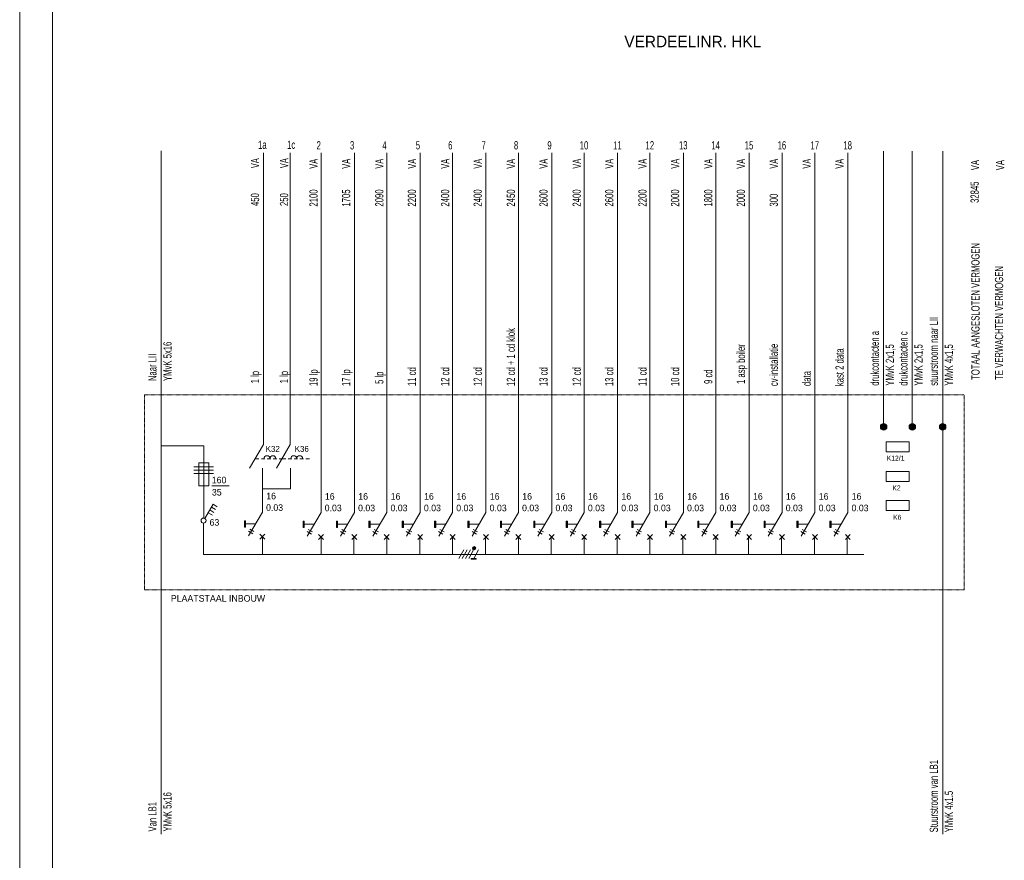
# Model space of a CAD drawing. Header units: millimetres. Extents: x -139194 to 127490, y -31463 to 78742.
# Tile 3 of 19: x -139194 to -109262, y 28011 to 53553. Entities that reach past the tile are written whole.
import ezdxf
from ezdxf.enums import TextEntityAlignment as Align

# ---------------------------------------------------------------- set-up
doc = ezdxf.new("R2010")
doc.units = ezdxf.units.MM
doc.linetypes.add('DGN2', pattern=[0.9512, 0.4756, -0.4756])
doc.layers.get('0').update_dxf_attribs({"linetype": 'CONTINUOUS'})
doc.layers.add('1', color=7, linetype='CONTINUOUS')
doc.layers.add('52', color=7, linetype='CONTINUOUS')
doc.styles.add('dgn001', font='dgn001.shx')
doc.styles.add('dgn003', font='dgn003.shx')

# ---------------------------------------------------------------- blocks, each defined once
blk = doc.blocks.new('EAE0')
at = {"layer": '52', "true_color": 0xffff21}
h = blk.add_hatch(color=2, dxfattribs=at)
edge = h.paths.add_edge_path()
edge.add_arc((0, 0), 0.1, 0, 360)
at = {"layer": '52', "color": 2, "linetype": 'Continuous', "lineweight": 0, "true_color": 0xffff21}
blk.add_circle((0, 0), 0.1, dxfattribs=at)
blk = doc.blocks.new('EAD01')
at = {"layer": '52', "color": 2, "linetype": 'Continuous', "lineweight": 0, "true_color": 0xffff15}
for p, q in [((-0.35, 0.3), (0.35, 0.3)), ((-0.35, 0), (-0.35, 0.3)), ((0.35, 0.3), (0.35, 0)), ((0.35, 0), (-0.35, 0))]:
    blk.add_line(p, q, dxfattribs=at)
blk = doc.blocks.new('EAD02')
at = {"layer": '52', "color": 2, "linetype": 'Continuous', "lineweight": 0, "true_color": 0xffff15}
for p, q in [((-0.35, 0.3), (0.35, 0.3)), ((-0.35, 0), (-0.35, 0.3)), ((0.35, 0.3), (0.35, 0)), ((0.35, 0), (-0.35, 0))]:
    blk.add_line(p, q, dxfattribs=at)
blk = doc.blocks.new('EAD03')
at = {"layer": '52', "color": 2, "linetype": 'Continuous', "lineweight": 0, "true_color": 0xffff15}
for p, q in [((-0.35, 0.3), (0.35, 0.3)), ((-0.35, 0), (-0.35, 0.3)), ((0.35, 0.3), (0.35, 0)), ((0.35, 0), (-0.35, 0))]:
    blk.add_line(p, q, dxfattribs=at)
blk = doc.blocks.new('EO01')
at = {"layer": '52', "color": 2, "linetype": 'Continuous', "lineweight": 0, "true_color": 0xffff15}
for p, q in [((-0.15, 0.7), (-0.15, 0)), ((0.15, 0.7), (-0.15, 0.7)), ((0.15, 0), (0.15, 0.7)), ((-0.15, 0), (0.15, 0))]:
    blk.add_line(p, q, dxfattribs=at)
at = {"layer": '52', "color": 7, "linetype": 'Continuous', "lineweight": 0}
for p, q in [((0.3, 0.574), (-0.3, 0.574)), ((0.3, 0.474), (-0.3, 0.474)), ((0.3, 0.374), (-0.3, 0.374)), ((0.25, 0), (0.775, 0))]:
    blk.add_line(p, q, dxfattribs=at)
at = {"layer": '52', "color": 254, "linetype": 'Continuous', "lineweight": 0, "style": 'dgn001'}
for s, p in [('160', (0.244, 0.074)), ('35 ', (0.249, -0.297))]:
    blk.add_text(s, height=0.199, dxfattribs=at).set_placement(p)
blk = doc.blocks.new('A0')
at = {"layer": '1', "color": 7, "linetype": 'Continuous', "lineweight": 0}
blk.add_line((0, 84.1), (0, 0), dxfattribs=at)
at = {"layer": '1', "color": 3, "linetype": 'Continuous', "lineweight": 0, "flags": 128}
blk.add_lwpolyline([(9.172, 83.1), (1, 83.1), (1, 1)], dxfattribs=at)
blk = doc.blocks.new('EAE021')
at = {"layer": '52', "true_color": 0xffff21}
h = blk.add_hatch(color=2, dxfattribs=at)
edge = h.paths.add_edge_path()
edge.add_arc((0, 0), 0.1, 0, 360)
at = {"layer": '52', "color": 2, "linetype": 'Continuous', "lineweight": 0, "true_color": 0xffff21}
blk.add_circle((0, 0), 0.1, dxfattribs=at)
blk = doc.blocks.new('EAE022')
at = {"layer": '52', "true_color": 0xffff21}
h = blk.add_hatch(color=2, dxfattribs=at)
edge = h.paths.add_edge_path()
edge.add_arc((0, 0), 0.1, 0, 360)
at = {"layer": '52', "color": 2, "linetype": 'Continuous', "lineweight": 0, "true_color": 0xffff21}
blk.add_circle((0, 0), 0.1, dxfattribs=at)
blk = doc.blocks.new('EP8')
at = {"layer": '52', "color": 2, "linetype": 'Continuous', "lineweight": 0, "true_color": 0xffff21}
for p, q in [((0.037, 0.064), (0.288, 0.498)), ((0.188, 0.324), (0.318, 0.249)), ((0.238, 0.411), (0.368, 0.336)), ((0.288, 0.498), (0.418, 0.423)), ((0.138, 0.237), (0.268, 0.162))]:
    blk.add_line(p, q, dxfattribs=at)
blk.add_circle((0, 0), 0.075, dxfattribs=at)
at = {"layer": '52', "color": 253, "linetype": 'Continuous', "lineweight": 0, "true_color": 0xa6a6a6, "style": 'dgn001'}
blk.add_text('63 ', height=0.199, dxfattribs=at).set_placement((0.183, -0.155))
blk = doc.blocks.new('EAC54')
at = {"layer": '52', "color": 254, "linetype": 'Continuous', "lineweight": 0}
for p, q in [((0.108, 0), (0, 0)), ((0.288, 0), (0.18, 0)), ((0.468, 0), (0.36, 0)), ((0.648, 0), (0.54, 0)), ((0.828, 0), (0.72, 0))]:
    blk.add_line(p, q, dxfattribs=at)
for centre in [(0.35, 0), (0.53, 0)]:
    blk.add_arc(centre, 0.09, 0, 180, dxfattribs=at)
blk = doc.blocks.new('EO415')
at = {"layer": '52'}
blk.add_hatch(color=2, dxfattribs=at).paths.add_polyline_path([(-0.544, 0.292), (-0.507, 0.292), (-0.507, 0.48), (-0.544, 0.48)])
at = {"layer": '52', "color": 2, "linetype": 'Continuous', "lineweight": 0, "true_color": 0xffff15}
blk.add_line((-0.417, 0.023), (0.003, 0.749), dxfattribs=at)
at = {"layer": '52', "color": 7, "linetype": 'Continuous', "lineweight": 0}
for p, q in [((-0.207, 0.386), (-0.507, 0.386)), ((-0.29, 0.09), (-0.421, 0.166)), ((-0.383, 0.231), (-0.253, 0.156)), ((0.078, -0.078), (-0.072, 0.072)), ((0.078, 0.072), (-0.072, -0.078))]:
    blk.add_line(p, q, dxfattribs=at)
at = {"layer": '52', "color": 2, "linetype": 'Continuous', "lineweight": 0, "flags": 128}
blk.add_lwpolyline([(-0.544, 0.292), (-0.507, 0.292), (-0.507, 0.48), (-0.544, 0.48), (-0.544, 0.292)], dxfattribs=at)
at = {"layer": '52', "color": 254, "linetype": 'Continuous', "lineweight": 0, "style": 'dgn001'}
for s, p in [('16', (0.121, 1.135)), ('0.03', (0.115, 0.784))]:
    blk.add_text(s, height=0.199, dxfattribs=at).set_placement(p)
blk = doc.blocks.new('EAC55')
at = {"layer": '52', "color": 254, "linetype": 'Continuous', "lineweight": 0}
for p, q in [((0.108, 0), (0, 0)), ((0.288, 0), (0.18, 0)), ((0.468, 0), (0.36, 0)), ((0.648, 0), (0.54, 0)), ((0.828, 0), (0.72, 0))]:
    blk.add_line(p, q, dxfattribs=at)
for centre in [(0.35, 0), (0.53, 0)]:
    blk.add_arc(centre, 0.09, 0, 180, dxfattribs=at)
blk = doc.blocks.new('EO416')
at = {"layer": '52'}
blk.add_hatch(color=2, dxfattribs=at).paths.add_polyline_path([(-0.544, 0.292), (-0.507, 0.292), (-0.507, 0.48), (-0.544, 0.48)])
at = {"layer": '52', "color": 2, "linetype": 'Continuous', "lineweight": 0, "true_color": 0xffff15}
blk.add_line((-0.417, 0.023), (0.003, 0.749), dxfattribs=at)
at = {"layer": '52', "color": 7, "linetype": 'Continuous', "lineweight": 0}
for p, q in [((-0.207, 0.386), (-0.507, 0.386)), ((-0.29, 0.09), (-0.421, 0.166)), ((-0.383, 0.231), (-0.253, 0.156)), ((0.078, -0.078), (-0.072, 0.072)), ((0.078, 0.072), (-0.072, -0.078))]:
    blk.add_line(p, q, dxfattribs=at)
at = {"layer": '52', "color": 2, "linetype": 'Continuous', "lineweight": 0, "flags": 128}
blk.add_lwpolyline([(-0.544, 0.292), (-0.507, 0.292), (-0.507, 0.48), (-0.544, 0.48), (-0.544, 0.292)], dxfattribs=at)
at = {"layer": '52', "color": 254, "linetype": 'Continuous', "lineweight": 0, "style": 'dgn001'}
for s, p in [('16', (0.121, 1.135)), ('0.03', (0.115, 0.784))]:
    blk.add_text(s, height=0.199, dxfattribs=at).set_placement(p)
blk = doc.blocks.new('EO417')
at = {"layer": '52'}
blk.add_hatch(color=2, dxfattribs=at).paths.add_polyline_path([(-0.544, 0.292), (-0.507, 0.292), (-0.507, 0.48), (-0.544, 0.48)])
at = {"layer": '52', "color": 2, "linetype": 'Continuous', "lineweight": 0, "true_color": 0xffff15}
blk.add_line((-0.417, 0.023), (0.003, 0.749), dxfattribs=at)
at = {"layer": '52', "color": 7, "linetype": 'Continuous', "lineweight": 0}
for p, q in [((-0.207, 0.386), (-0.507, 0.386)), ((-0.29, 0.09), (-0.421, 0.166)), ((-0.383, 0.231), (-0.253, 0.156)), ((0.078, -0.078), (-0.072, 0.072)), ((0.078, 0.072), (-0.072, -0.078))]:
    blk.add_line(p, q, dxfattribs=at)
at = {"layer": '52', "color": 2, "linetype": 'Continuous', "lineweight": 0, "flags": 128}
blk.add_lwpolyline([(-0.544, 0.292), (-0.507, 0.292), (-0.507, 0.48), (-0.544, 0.48), (-0.544, 0.292)], dxfattribs=at)
at = {"layer": '52', "color": 254, "linetype": 'Continuous', "lineweight": 0, "style": 'dgn001'}
for s, p in [('16', (0.121, 1.135)), ('0.03', (0.115, 0.784))]:
    blk.add_text(s, height=0.199, dxfattribs=at).set_placement(p)
blk = doc.blocks.new('EO418')
at = {"layer": '52'}
blk.add_hatch(color=2, dxfattribs=at).paths.add_polyline_path([(-0.544, 0.292), (-0.507, 0.292), (-0.507, 0.48), (-0.544, 0.48)])
at = {"layer": '52', "color": 2, "linetype": 'Continuous', "lineweight": 0, "true_color": 0xffff15}
blk.add_line((-0.417, 0.023), (0.003, 0.749), dxfattribs=at)
at = {"layer": '52', "color": 7, "linetype": 'Continuous', "lineweight": 0}
for p, q in [((-0.207, 0.386), (-0.507, 0.386)), ((-0.29, 0.09), (-0.421, 0.166)), ((-0.383, 0.231), (-0.253, 0.156)), ((0.078, -0.078), (-0.072, 0.072)), ((0.078, 0.072), (-0.072, -0.078))]:
    blk.add_line(p, q, dxfattribs=at)
at = {"layer": '52', "color": 2, "linetype": 'Continuous', "lineweight": 0, "flags": 128}
blk.add_lwpolyline([(-0.544, 0.292), (-0.507, 0.292), (-0.507, 0.48), (-0.544, 0.48), (-0.544, 0.292)], dxfattribs=at)
at = {"layer": '52', "color": 254, "linetype": 'Continuous', "lineweight": 0, "style": 'dgn001'}
for s, p in [('16', (0.121, 1.135)), ('0.03', (0.115, 0.784))]:
    blk.add_text(s, height=0.199, dxfattribs=at).set_placement(p)
blk = doc.blocks.new('EO419')
at = {"layer": '52'}
blk.add_hatch(color=2, dxfattribs=at).paths.add_polyline_path([(-0.544, 0.292), (-0.507, 0.292), (-0.507, 0.48), (-0.544, 0.48)])
at = {"layer": '52', "color": 2, "linetype": 'Continuous', "lineweight": 0, "true_color": 0xffff15}
blk.add_line((-0.417, 0.023), (0.003, 0.749), dxfattribs=at)
at = {"layer": '52', "color": 7, "linetype": 'Continuous', "lineweight": 0}
for p, q in [((-0.207, 0.386), (-0.507, 0.386)), ((-0.29, 0.09), (-0.421, 0.166)), ((-0.383, 0.231), (-0.253, 0.156)), ((0.078, -0.078), (-0.072, 0.072)), ((0.078, 0.072), (-0.072, -0.078))]:
    blk.add_line(p, q, dxfattribs=at)
at = {"layer": '52', "color": 2, "linetype": 'Continuous', "lineweight": 0, "flags": 128}
blk.add_lwpolyline([(-0.544, 0.292), (-0.507, 0.292), (-0.507, 0.48), (-0.544, 0.48), (-0.544, 0.292)], dxfattribs=at)
at = {"layer": '52', "color": 254, "linetype": 'Continuous', "lineweight": 0, "style": 'dgn001'}
for s, p in [('16', (0.121, 1.135)), ('0.03', (0.115, 0.784))]:
    blk.add_text(s, height=0.199, dxfattribs=at).set_placement(p)
blk = doc.blocks.new('EO420')
at = {"layer": '52'}
blk.add_hatch(color=2, dxfattribs=at).paths.add_polyline_path([(-0.544, 0.292), (-0.507, 0.292), (-0.507, 0.48), (-0.544, 0.48)])
at = {"layer": '52', "color": 2, "linetype": 'Continuous', "lineweight": 0, "true_color": 0xffff15}
blk.add_line((-0.417, 0.023), (0.003, 0.749), dxfattribs=at)
at = {"layer": '52', "color": 7, "linetype": 'Continuous', "lineweight": 0}
for p, q in [((-0.207, 0.386), (-0.507, 0.386)), ((-0.29, 0.09), (-0.421, 0.166)), ((-0.383, 0.231), (-0.253, 0.156)), ((0.078, -0.078), (-0.072, 0.072)), ((0.078, 0.072), (-0.072, -0.078))]:
    blk.add_line(p, q, dxfattribs=at)
at = {"layer": '52', "color": 2, "linetype": 'Continuous', "lineweight": 0, "flags": 128}
blk.add_lwpolyline([(-0.544, 0.292), (-0.507, 0.292), (-0.507, 0.48), (-0.544, 0.48), (-0.544, 0.292)], dxfattribs=at)
at = {"layer": '52', "color": 254, "linetype": 'Continuous', "lineweight": 0, "style": 'dgn001'}
for s, p in [('16', (0.121, 1.135)), ('0.03', (0.115, 0.784))]:
    blk.add_text(s, height=0.199, dxfattribs=at).set_placement(p)
blk = doc.blocks.new('EO421')
at = {"layer": '52'}
blk.add_hatch(color=2, dxfattribs=at).paths.add_polyline_path([(-0.544, 0.292), (-0.507, 0.292), (-0.507, 0.48), (-0.544, 0.48)])
at = {"layer": '52', "color": 2, "linetype": 'Continuous', "lineweight": 0, "true_color": 0xffff15}
blk.add_line((-0.417, 0.023), (0.003, 0.749), dxfattribs=at)
at = {"layer": '52', "color": 7, "linetype": 'Continuous', "lineweight": 0}
for p, q in [((-0.207, 0.386), (-0.507, 0.386)), ((-0.29, 0.09), (-0.421, 0.166)), ((-0.383, 0.231), (-0.253, 0.156)), ((0.078, -0.078), (-0.072, 0.072)), ((0.078, 0.072), (-0.072, -0.078))]:
    blk.add_line(p, q, dxfattribs=at)
at = {"layer": '52', "color": 2, "linetype": 'Continuous', "lineweight": 0, "flags": 128}
blk.add_lwpolyline([(-0.544, 0.292), (-0.507, 0.292), (-0.507, 0.48), (-0.544, 0.48), (-0.544, 0.292)], dxfattribs=at)
at = {"layer": '52', "color": 254, "linetype": 'Continuous', "lineweight": 0, "style": 'dgn001'}
for s, p in [('16', (0.121, 1.135)), ('0.03', (0.115, 0.784))]:
    blk.add_text(s, height=0.199, dxfattribs=at).set_placement(p)
blk = doc.blocks.new('EO422')
at = {"layer": '52'}
blk.add_hatch(color=2, dxfattribs=at).paths.add_polyline_path([(-0.544, 0.292), (-0.507, 0.292), (-0.507, 0.48), (-0.544, 0.48)])
at = {"layer": '52', "color": 2, "linetype": 'Continuous', "lineweight": 0, "true_color": 0xffff15}
blk.add_line((-0.417, 0.023), (0.003, 0.749), dxfattribs=at)
at = {"layer": '52', "color": 7, "linetype": 'Continuous', "lineweight": 0}
for p, q in [((-0.207, 0.386), (-0.507, 0.386)), ((-0.29, 0.09), (-0.421, 0.166)), ((-0.383, 0.231), (-0.253, 0.156)), ((0.078, -0.078), (-0.072, 0.072)), ((0.078, 0.072), (-0.072, -0.078))]:
    blk.add_line(p, q, dxfattribs=at)
at = {"layer": '52', "color": 2, "linetype": 'Continuous', "lineweight": 0, "flags": 128}
blk.add_lwpolyline([(-0.544, 0.292), (-0.507, 0.292), (-0.507, 0.48), (-0.544, 0.48), (-0.544, 0.292)], dxfattribs=at)
at = {"layer": '52', "color": 254, "linetype": 'Continuous', "lineweight": 0, "style": 'dgn001'}
for s, p in [('16', (0.121, 1.135)), ('0.03', (0.115, 0.784))]:
    blk.add_text(s, height=0.199, dxfattribs=at).set_placement(p)
blk = doc.blocks.new('EO423')
at = {"layer": '52'}
blk.add_hatch(color=2, dxfattribs=at).paths.add_polyline_path([(-0.544, 0.292), (-0.507, 0.292), (-0.507, 0.48), (-0.544, 0.48)])
at = {"layer": '52', "color": 2, "linetype": 'Continuous', "lineweight": 0, "true_color": 0xffff15}
blk.add_line((-0.417, 0.023), (0.003, 0.749), dxfattribs=at)
at = {"layer": '52', "color": 7, "linetype": 'Continuous', "lineweight": 0}
for p, q in [((-0.207, 0.386), (-0.507, 0.386)), ((-0.29, 0.09), (-0.421, 0.166)), ((-0.383, 0.231), (-0.253, 0.156)), ((0.078, -0.078), (-0.072, 0.072)), ((0.078, 0.072), (-0.072, -0.078))]:
    blk.add_line(p, q, dxfattribs=at)
at = {"layer": '52', "color": 2, "linetype": 'Continuous', "lineweight": 0, "flags": 128}
blk.add_lwpolyline([(-0.544, 0.292), (-0.507, 0.292), (-0.507, 0.48), (-0.544, 0.48), (-0.544, 0.292)], dxfattribs=at)
at = {"layer": '52', "color": 254, "linetype": 'Continuous', "lineweight": 0, "style": 'dgn001'}
for s, p in [('16', (0.121, 1.135)), ('0.03', (0.115, 0.784))]:
    blk.add_text(s, height=0.199, dxfattribs=at).set_placement(p)
blk = doc.blocks.new('EO424')
at = {"layer": '52'}
blk.add_hatch(color=2, dxfattribs=at).paths.add_polyline_path([(-0.544, 0.292), (-0.507, 0.292), (-0.507, 0.48), (-0.544, 0.48)])
at = {"layer": '52', "color": 2, "linetype": 'Continuous', "lineweight": 0, "true_color": 0xffff15}
blk.add_line((-0.417, 0.023), (0.003, 0.749), dxfattribs=at)
at = {"layer": '52', "color": 7, "linetype": 'Continuous', "lineweight": 0}
for p, q in [((-0.207, 0.386), (-0.507, 0.386)), ((-0.29, 0.09), (-0.421, 0.166)), ((-0.383, 0.231), (-0.253, 0.156)), ((0.078, -0.078), (-0.072, 0.072)), ((0.078, 0.072), (-0.072, -0.078))]:
    blk.add_line(p, q, dxfattribs=at)
at = {"layer": '52', "color": 2, "linetype": 'Continuous', "lineweight": 0, "flags": 128}
blk.add_lwpolyline([(-0.544, 0.292), (-0.507, 0.292), (-0.507, 0.48), (-0.544, 0.48), (-0.544, 0.292)], dxfattribs=at)
at = {"layer": '52', "color": 254, "linetype": 'Continuous', "lineweight": 0, "style": 'dgn001'}
for s, p in [('16', (0.121, 1.135)), ('0.03', (0.115, 0.784))]:
    blk.add_text(s, height=0.199, dxfattribs=at).set_placement(p)
blk = doc.blocks.new('EO425')
at = {"layer": '52'}
blk.add_hatch(color=2, dxfattribs=at).paths.add_polyline_path([(-0.544, 0.292), (-0.507, 0.292), (-0.507, 0.48), (-0.544, 0.48)])
at = {"layer": '52', "color": 2, "linetype": 'Continuous', "lineweight": 0, "true_color": 0xffff15}
blk.add_line((-0.417, 0.023), (0.003, 0.749), dxfattribs=at)
at = {"layer": '52', "color": 7, "linetype": 'Continuous', "lineweight": 0}
for p, q in [((-0.207, 0.386), (-0.507, 0.386)), ((-0.29, 0.09), (-0.421, 0.166)), ((-0.383, 0.231), (-0.253, 0.156)), ((0.078, -0.078), (-0.072, 0.072)), ((0.078, 0.072), (-0.072, -0.078))]:
    blk.add_line(p, q, dxfattribs=at)
at = {"layer": '52', "color": 2, "linetype": 'Continuous', "lineweight": 0, "flags": 128}
blk.add_lwpolyline([(-0.544, 0.292), (-0.507, 0.292), (-0.507, 0.48), (-0.544, 0.48), (-0.544, 0.292)], dxfattribs=at)
at = {"layer": '52', "color": 254, "linetype": 'Continuous', "lineweight": 0, "style": 'dgn001'}
for s, p in [('16', (0.121, 1.135)), ('0.03', (0.115, 0.784))]:
    blk.add_text(s, height=0.199, dxfattribs=at).set_placement(p)
blk = doc.blocks.new('EO426')
at = {"layer": '52'}
blk.add_hatch(color=2, dxfattribs=at).paths.add_polyline_path([(-0.544, 0.292), (-0.507, 0.292), (-0.507, 0.48), (-0.544, 0.48)])
at = {"layer": '52', "color": 2, "linetype": 'Continuous', "lineweight": 0, "true_color": 0xffff15}
blk.add_line((-0.417, 0.023), (0.003, 0.749), dxfattribs=at)
at = {"layer": '52', "color": 7, "linetype": 'Continuous', "lineweight": 0}
for p, q in [((-0.207, 0.386), (-0.507, 0.386)), ((-0.29, 0.09), (-0.421, 0.166)), ((-0.383, 0.231), (-0.253, 0.156)), ((0.078, -0.078), (-0.072, 0.072)), ((0.078, 0.072), (-0.072, -0.078))]:
    blk.add_line(p, q, dxfattribs=at)
at = {"layer": '52', "color": 2, "linetype": 'Continuous', "lineweight": 0, "flags": 128}
blk.add_lwpolyline([(-0.544, 0.292), (-0.507, 0.292), (-0.507, 0.48), (-0.544, 0.48), (-0.544, 0.292)], dxfattribs=at)
at = {"layer": '52', "color": 254, "linetype": 'Continuous', "lineweight": 0, "style": 'dgn001'}
for s, p in [('16', (0.121, 1.135)), ('0.03', (0.115, 0.784))]:
    blk.add_text(s, height=0.199, dxfattribs=at).set_placement(p)
blk = doc.blocks.new('EO427')
at = {"layer": '52'}
blk.add_hatch(color=2, dxfattribs=at).paths.add_polyline_path([(-0.544, 0.292), (-0.507, 0.292), (-0.507, 0.48), (-0.544, 0.48)])
at = {"layer": '52', "color": 2, "linetype": 'Continuous', "lineweight": 0, "true_color": 0xffff15}
blk.add_line((-0.417, 0.023), (0.003, 0.749), dxfattribs=at)
at = {"layer": '52', "color": 7, "linetype": 'Continuous', "lineweight": 0}
for p, q in [((-0.207, 0.386), (-0.507, 0.386)), ((-0.29, 0.09), (-0.421, 0.166)), ((-0.383, 0.231), (-0.253, 0.156)), ((0.078, -0.078), (-0.072, 0.072)), ((0.078, 0.072), (-0.072, -0.078))]:
    blk.add_line(p, q, dxfattribs=at)
at = {"layer": '52', "color": 2, "linetype": 'Continuous', "lineweight": 0, "flags": 128}
blk.add_lwpolyline([(-0.544, 0.292), (-0.507, 0.292), (-0.507, 0.48), (-0.544, 0.48), (-0.544, 0.292)], dxfattribs=at)
at = {"layer": '52', "color": 254, "linetype": 'Continuous', "lineweight": 0, "style": 'dgn001'}
for s, p in [('16', (0.121, 1.135)), ('0.03', (0.115, 0.784))]:
    blk.add_text(s, height=0.199, dxfattribs=at).set_placement(p)
blk = doc.blocks.new('EO428')
at = {"layer": '52'}
blk.add_hatch(color=2, dxfattribs=at).paths.add_polyline_path([(-0.544, 0.292), (-0.507, 0.292), (-0.507, 0.48), (-0.544, 0.48)])
at = {"layer": '52', "color": 2, "linetype": 'Continuous', "lineweight": 0, "true_color": 0xffff15}
blk.add_line((-0.417, 0.023), (0.003, 0.749), dxfattribs=at)
at = {"layer": '52', "color": 7, "linetype": 'Continuous', "lineweight": 0}
for p, q in [((-0.207, 0.386), (-0.507, 0.386)), ((-0.29, 0.09), (-0.421, 0.166)), ((-0.383, 0.231), (-0.253, 0.156)), ((0.078, -0.078), (-0.072, 0.072)), ((0.078, 0.072), (-0.072, -0.078))]:
    blk.add_line(p, q, dxfattribs=at)
at = {"layer": '52', "color": 2, "linetype": 'Continuous', "lineweight": 0, "flags": 128}
blk.add_lwpolyline([(-0.544, 0.292), (-0.507, 0.292), (-0.507, 0.48), (-0.544, 0.48), (-0.544, 0.292)], dxfattribs=at)
at = {"layer": '52', "color": 254, "linetype": 'Continuous', "lineweight": 0, "style": 'dgn001'}
for s, p in [('16', (0.121, 1.135)), ('0.03', (0.115, 0.784))]:
    blk.add_text(s, height=0.199, dxfattribs=at).set_placement(p)
blk = doc.blocks.new('EO429')
at = {"layer": '52'}
blk.add_hatch(color=2, dxfattribs=at).paths.add_polyline_path([(-0.544, 0.292), (-0.507, 0.292), (-0.507, 0.48), (-0.544, 0.48)])
at = {"layer": '52', "color": 2, "linetype": 'Continuous', "lineweight": 0, "true_color": 0xffff15}
blk.add_line((-0.417, 0.023), (0.003, 0.749), dxfattribs=at)
at = {"layer": '52', "color": 7, "linetype": 'Continuous', "lineweight": 0}
for p, q in [((-0.207, 0.386), (-0.507, 0.386)), ((-0.29, 0.09), (-0.421, 0.166)), ((-0.383, 0.231), (-0.253, 0.156)), ((0.078, -0.078), (-0.072, 0.072)), ((0.078, 0.072), (-0.072, -0.078))]:
    blk.add_line(p, q, dxfattribs=at)
at = {"layer": '52', "color": 2, "linetype": 'Continuous', "lineweight": 0, "flags": 128}
blk.add_lwpolyline([(-0.544, 0.292), (-0.507, 0.292), (-0.507, 0.48), (-0.544, 0.48), (-0.544, 0.292)], dxfattribs=at)
at = {"layer": '52', "color": 254, "linetype": 'Continuous', "lineweight": 0, "style": 'dgn001'}
for s, p in [('16', (0.121, 1.135)), ('0.03', (0.115, 0.784))]:
    blk.add_text(s, height=0.199, dxfattribs=at).set_placement(p)
blk = doc.blocks.new('EO430')
at = {"layer": '52'}
blk.add_hatch(color=2, dxfattribs=at).paths.add_polyline_path([(-0.544, 0.292), (-0.507, 0.292), (-0.507, 0.48), (-0.544, 0.48)])
at = {"layer": '52', "color": 2, "linetype": 'Continuous', "lineweight": 0, "true_color": 0xffff15}
blk.add_line((-0.417, 0.023), (0.003, 0.749), dxfattribs=at)
at = {"layer": '52', "color": 7, "linetype": 'Continuous', "lineweight": 0}
for p, q in [((-0.207, 0.386), (-0.507, 0.386)), ((-0.29, 0.09), (-0.421, 0.166)), ((-0.383, 0.231), (-0.253, 0.156)), ((0.078, -0.078), (-0.072, 0.072)), ((0.078, 0.072), (-0.072, -0.078))]:
    blk.add_line(p, q, dxfattribs=at)
at = {"layer": '52', "color": 2, "linetype": 'Continuous', "lineweight": 0, "flags": 128}
blk.add_lwpolyline([(-0.544, 0.292), (-0.507, 0.292), (-0.507, 0.48), (-0.544, 0.48), (-0.544, 0.292)], dxfattribs=at)
at = {"layer": '52', "color": 254, "linetype": 'Continuous', "lineweight": 0, "style": 'dgn001'}
for s, p in [('16', (0.121, 1.135)), ('0.03', (0.115, 0.784))]:
    blk.add_text(s, height=0.199, dxfattribs=at).set_placement(p)
blk = doc.blocks.new('EO431')
at = {"layer": '52'}
blk.add_hatch(color=2, dxfattribs=at).paths.add_polyline_path([(-0.544, 0.292), (-0.507, 0.292), (-0.507, 0.48), (-0.544, 0.48)])
at = {"layer": '52', "color": 2, "linetype": 'Continuous', "lineweight": 0, "true_color": 0xffff15}
blk.add_line((-0.417, 0.023), (0.003, 0.749), dxfattribs=at)
at = {"layer": '52', "color": 7, "linetype": 'Continuous', "lineweight": 0}
for p, q in [((-0.207, 0.386), (-0.507, 0.386)), ((-0.29, 0.09), (-0.421, 0.166)), ((-0.383, 0.231), (-0.253, 0.156)), ((0.078, -0.078), (-0.072, 0.072)), ((0.078, 0.072), (-0.072, -0.078))]:
    blk.add_line(p, q, dxfattribs=at)
at = {"layer": '52', "color": 2, "linetype": 'Continuous', "lineweight": 0, "flags": 128}
blk.add_lwpolyline([(-0.544, 0.292), (-0.507, 0.292), (-0.507, 0.48), (-0.544, 0.48), (-0.544, 0.292)], dxfattribs=at)
at = {"layer": '52', "color": 254, "linetype": 'Continuous', "lineweight": 0, "style": 'dgn001'}
for s, p in [('16', (0.121, 1.135)), ('0.03', (0.115, 0.784))]:
    blk.add_text(s, height=0.199, dxfattribs=at).set_placement(p)
blk = doc.blocks.new('EO432')
at = {"layer": '52'}
blk.add_hatch(color=2, dxfattribs=at).paths.add_polyline_path([(-0.544, 0.292), (-0.507, 0.292), (-0.507, 0.48), (-0.544, 0.48)])
at = {"layer": '52', "color": 2, "linetype": 'Continuous', "lineweight": 0, "true_color": 0xffff15}
blk.add_line((-0.417, 0.023), (0.003, 0.749), dxfattribs=at)
at = {"layer": '52', "color": 7, "linetype": 'Continuous', "lineweight": 0}
for p, q in [((-0.207, 0.386), (-0.507, 0.386)), ((-0.29, 0.09), (-0.421, 0.166)), ((-0.383, 0.231), (-0.253, 0.156)), ((0.078, -0.078), (-0.072, 0.072)), ((0.078, 0.072), (-0.072, -0.078))]:
    blk.add_line(p, q, dxfattribs=at)
at = {"layer": '52', "color": 2, "linetype": 'Continuous', "lineweight": 0, "flags": 128}
blk.add_lwpolyline([(-0.544, 0.292), (-0.507, 0.292), (-0.507, 0.48), (-0.544, 0.48), (-0.544, 0.292)], dxfattribs=at)
at = {"layer": '52', "color": 254, "linetype": 'Continuous', "lineweight": 0, "style": 'dgn001'}
for s, p in [('16', (0.121, 1.135)), ('0.03', (0.115, 0.784))]:
    blk.add_text(s, height=0.199, dxfattribs=at).set_placement(p)
blk = doc.blocks.new('EM911')
at = {"layer": '52', "true_color": 0xffff15}
h = blk.add_hatch(color=2, dxfattribs=at)
edge = h.paths.add_edge_path()
edge.add_arc((-0.068, 0.178), 0.05, 0, 360)
blk.add_hatch(color=2, dxfattribs=at).paths.add_polyline_path([(-0.155, -0.15), (-0.005, -0.15), (-0.005, -0.13), (-0.155, -0.13)])
at = {"layer": '52', "color": 2, "linetype": 'Continuous', "lineweight": 0, "true_color": 0xffff15}
for p, q in [((-0.381, 0.13), (-0.53, -0.13)), ((-0.281, 0.13), (-0.43, -0.13)), ((-0.181, 0.13), (-0.33, -0.13)), ((-0.081, 0.13), (-0.23, -0.13)), ((0.069, 0.13), (-0.08, -0.13))]:
    blk.add_line(p, q, dxfattribs=at)
at = {"layer": '52', "color": 2, "linetype": 'Continuous', "lineweight": 0, "true_color": 0xffff15, "flags": 128}
blk.add_lwpolyline([(-0.155, -0.15), (-0.005, -0.15), (-0.005, -0.13), (-0.155, -0.13), (-0.155, -0.15)], dxfattribs=at)
at = {"layer": '52', "color": 2, "linetype": 'Continuous', "lineweight": 0, "true_color": 0xffff15}
blk.add_circle((-0.068, 0.178), 0.05, dxfattribs=at)
blk = doc.blocks.new('ER84')
at = {"layer": '52', "color": 7, "linetype": 'Continuous', "lineweight": 0, "style": 'dgn001', "width": 0.699995}
for s, p in [('VA', (-0.372998, 6.371)), ('VA', (0.394002, 6.371)), ('32845 ', (-0.382998, 5.377)), ('TOTAAL AANGESLOTEN VERMOGEN', (-0.358998, 0)), ('TE VERWACHTEN VERMOGEN', (0.359002, 0))]:
    blk.add_text(s, height=0.249996, rotation=90, dxfattribs=at).set_placement(p, align=Align.MIDDLE_LEFT)

msp = doc.modelspace()

# ---------------------------------------------------------------- linework, layer by layer
at = {"layer": '52', "color": 2, "linetype": 'Continuous', "lineweight": 0, "true_color": 0xffff15}
for p, q in [((-134889, 49568), (-134889, 28805)), ((-131785, 49512), (-131785, 40650)), ((-130971, 49512), (-130971, 40650)), ((-111135, 41180), (-111135, 28805)), ((-132205, 39924), (-131785, 40650)), ((-131391, 39924), (-130971, 40650)), ((-131816, 38594), (-131816, 39924)), ((-130959, 39295), (-130959, 39924))]:
    msp.add_line(p, q, dxfattribs=at)
at = {"layer": '52', "color": 2, "linetype": 'Continuous', "lineweight": 0}
for p, q in [((-130034, 38583), (-130034, 49512)), ((-129019, 38583), (-129019, 49512)), ((-128034, 38583), (-128034, 49512)), ((-127019, 38583), (-127019, 49512)), ((-126034, 38583), (-126034, 49512)), ((-125019, 38583), (-125019, 49512)), ((-124034, 38583), (-124034, 49512)), ((-123019, 38583), (-123019, 49512)), ((-122034, 38583), (-122034, 49512)), ((-121019, 38583), (-121019, 49512)), ((-120034, 38583), (-120034, 49512)), ((-119019, 38583), (-119019, 49512)), ((-118034, 38583), (-118034, 49512)), ((-117019, 38583), (-117019, 49512)), ((-116019, 38583), (-116019, 49512)), ((-115019, 38583), (-115019, 49512)), ((-114019, 38583), (-114019, 49512)), ((-112930, 41180), (-112930, 49556)), ((-112058, 41180), (-112058, 49556)), ((-111135, 41180), (-111135, 49556)), ((-130959, 39295), (-131816, 39295)), ((-133605, 38258), (-133605, 37301)), ((-131816, 37842), (-131816, 37300)), ((-130034, 37842), (-130034, 37300)), ((-129034, 37842), (-129034, 37300)), ((-128034, 37842), (-128034, 37300)), ((-127034, 37842), (-127034, 37300)), ((-126034, 37842), (-126034, 37300)), ((-125034, 37842), (-125034, 37300)), ((-124034, 37842), (-124034, 37300)), ((-123034, 37842), (-123034, 37300)), ((-122034, 37842), (-122034, 37300)), ((-121034, 37842), (-121034, 37300)), ((-120034, 37842), (-120034, 37300)), ((-119034, 37842), (-119034, 37300)), ((-118034, 37842), (-118034, 37300)), ((-117034, 37842), (-117034, 37300)), ((-116034, 37842), (-116034, 37300)), ((-115034, 37842), (-115034, 37300)), ((-114034, 37842), (-114034, 37300))]:
    msp.add_line(p, q, dxfattribs=at)
at = {"layer": '52', "color": 7, "linetype": 'DGN2', "lineweight": 0, "flags": 128}
msp.add_lwpolyline([(-135396, 42151), (-110487, 42151), (-110487, 36227), (-135396, 36227), (-135396, 42151)], dxfattribs=at)
at = {"layer": '52', "color": 2, "linetype": 'Continuous', "lineweight": 0, "true_color": 0xffff15, "flags": 128}
msp.add_lwpolyline([(-134889, 40600), (-133599, 40600), (-133599, 38408)], dxfattribs=at)
at = {"layer": '52', "color": 30, "linetype": 'Continuous', "lineweight": 0, "true_color": 0xff6f00, "flags": 128}
for points in [[(-129534, 37300), (-133605, 37301)], [(-128534, 37300), (-129534, 37300)], [(-127534, 37300), (-128534, 37300)], [(-126534, 37300), (-127534, 37300)], [(-125534, 37300), (-126534, 37300)], [(-124534, 37300), (-125534, 37300)], [(-123534, 37300), (-124534, 37300)], [(-122534, 37300), (-123534, 37300)], [(-121534, 37300), (-122534, 37300)], [(-120534, 37300), (-121534, 37300)], [(-119534, 37300), (-120534, 37300)], [(-118534, 37300), (-119534, 37300)], [(-117534, 37300), (-118534, 37300)], [(-116534, 37300), (-117534, 37300)], [(-115534, 37300), (-116534, 37300)], [(-114534, 37300), (-115534, 37300)], [(-113534, 37300), (-114534, 37300)]]:
    msp.add_lwpolyline(points, dxfattribs=at)

# ---------------------------------------------------------------- block references
at = {"color": 1, "linetype": 'Continuous', "lineweight": 0, "xscale": 1000, "yscale": 1000, "zscale": 1000}
for name, p in [('A0', (-139194, -5358)), ('ER84', (-109781, 42608)), ('EAE022', (-112930, 41180)), ('EAE0', (-112058, 41180)), ('EAE021', (-111135, 41180)), ('EAC54', (-132027, 40214)), ('EAC55', (-131213, 40214)), ('EO01', (-133599, 39392)), ('EO415', (-131819, 37845)), ('EO416', (-130037, 37834)), ('EO417', (-129022, 37834)), ('EO418', (-128037, 37834)), ('EO419', (-127022, 37834)), ('EO420', (-126037, 37834)), ('EO421', (-125022, 37834)), ('EO422', (-124037, 37834)), ('EO423', (-123022, 37834)), ('EO424', (-122037, 37834)), ('EO425', (-121022, 37834)), ('EO426', (-120037, 37834)), ('EO427', (-119022, 37834)), ('EO428', (-118037, 37834)), ('EO429', (-117022, 37834)), ('EO430', (-116022, 37834)), ('EO431', (-115022, 37834)), ('EO432', (-114022, 37834)), ('EP8', (-133605, 38333)), ('EM911', (-125313, 37315))]:
    msp.add_blockref(name, p, dxfattribs=at)
at = {"color": 2, "linetype": 'Continuous', "lineweight": 0, "true_color": 0xffff15, "xscale": 1000, "yscale": 1000, "zscale": 1000}
for name, p in [('EAD01', (-112507, 40424)), ('EAD02', (-112507, 39524)), ('EAD03', (-112507, 38641))]:
    msp.add_blockref(name, p, dxfattribs=at)

# ---------------------------------------------------------------- texts
at = {"layer": '52', "color": 2, "linetype": 'Continuous', "lineweight": 0, "true_color": 0xffff15, "style": 'dgn003'}
msp.add_text('VERDEELINR. HKL', height=350, dxfattribs=at).set_placement((-120813, 52715))
at = {"layer": '52', "color": 7, "linetype": 'Continuous', "lineweight": 0, "style": 'dgn001', "width": 0.699995}
for s, p in [('1a', (-131947, 49754)), ('1c', (-131064, 49754)), ('2 ', (-130168, 49737)), ('3 ', (-129153, 49737)), ('4 ', (-128168, 49737)), ('5 ', (-127153, 49737)), ('6 ', (-126168, 49737)), ('7 ', (-125153, 49737)), ('8 ', (-124168, 49737)), ('9 ', (-123153, 49737)), ('10', (-122168, 49737)), ('11', (-121153, 49737)), ('12', (-120168, 49737)), ('13', (-119153, 49737)), ('14', (-118168, 49737)), ('15', (-117153, 49737)), ('16', (-116153, 49737)), ('17', (-115153, 49737)), ('18', (-114153, 49737))]:
    msp.add_text(s, height=250, dxfattribs=at).set_placement(p, align=Align.MIDDLE_LEFT)
at = {"layer": '52', "color": 7, "linetype": 'Continuous', "lineweight": 0, "style": 'dgn001', "width": 0.62401}
for p in [(-132039, 49193), (-131156, 49193), (-130260, 49176), (-129269, 49176), (-128260, 49176), (-127269, 49176), (-126260, 49176), (-125269, 49176), (-124260, 49176), (-123269, 49176), (-122260, 49176), (-121269, 49176), (-120260, 49176), (-119269, 49176), (-118260, 49176), (-117269, 49176), (-116269, 49176), (-115269, 49176), (-114269, 49176)]:
    msp.add_text('VA', height=250, rotation=90, dxfattribs=at).set_placement(p, align=Align.MIDDLE_CENTER)
at = {"layer": '52', "color": 7, "linetype": 'Continuous', "lineweight": 0, "style": 'dgn001'}
for s, width, p in [('450 ', 0.699995, (-132041, 47892)), ('250 ', 0.699995, (-131158, 47892)), ('2100', 0.699995, (-130262, 47875)), ('1705', 0.699995, (-129271, 47875)), ('2090', 0.699995, (-128262, 47875)), ('2200', 0.699995, (-127271, 47875)), ('2400', 0.699995, (-126262, 47875)), ('2400', 0.699995, (-125271, 47875)), ('2450', 0.699995, (-124262, 47875)), ('2600', 0.699995, (-123271, 47875)), ('2400', 0.699995, (-122262, 47875)), ('2600', 0.699995, (-121271, 47875)), ('2200', 0.699995, (-120262, 47875)), ('2000', 0.699995, (-119271, 47875)), ('1800', 0.699995, (-118262, 47875)), ('2000', 0.699995, (-117271, 47875)), ('300 ', 0.699995, (-116271, 47875)), ('stuurstroom naar LII                         ', 0.700002, (-111406, 42430)), ('12 cd + 1 cd klok                            ', 0.700002, (-124262, 42420)), ('drukcontacten a                              ', 0.700002, (-113201, 42430)), ('drukcontacten c                              ', 0.700002, (-112329, 42430)), ('YMvK 5x16 ', 0.700002, (-134703, 42573)), (' 1 asp boiler                                ', 0.700002, (-117271, 42420)), ('cv-installatie                               ', 0.700002, (-116271, 42420)), ('Naar LII', 0.700002, (-135160, 42572)), ('kast 2 data          ', 0.700002, (-114271, 42420)), ('YMvK 2x1,5               ', 0.700002, (-112744, 42431)), ('YMvK 2x1,5                ', 0.700002, (-111872, 42431)), ('YMvK 4x1,5                ', 0.700002, (-110949, 42431)), (' 1 lp                                        ', 0.700002, (-132041, 42437)), (' 1 lp                                        ', 0.700002, (-131158, 42437)), ('19 lp                                        ', 0.700002, (-130262, 42420)), ('17 lp                                        ', 0.700002, (-129271, 42420)), (' 5 lp                                        ', 0.700002, (-128262, 42420)), ('11 cd                                        ', 0.700002, (-127271, 42420)), ('12 cd                                        ', 0.700002, (-126262, 42420)), ('12 cd                                        ', 0.700002, (-125271, 42420)), ('13 cd                                        ', 0.700002, (-123271, 42420)), ('12 cd                                        ', 0.700002, (-122262, 42420)), ('13 cd                                        ', 0.700002, (-121271, 42420)), ('11 cd                                        ', 0.700002, (-120262, 42420)), ('10 cd                                        ', 0.700002, (-119271, 42420)), (' 9 cd                                        ', 0.700002, (-118262, 42420)), ('data                               ', 0.700002, (-115271, 42420)), ('Stuurstroom van LB1', 0.700002, (-111406, 28860)), ('YMvK 5x16', 0.700002, (-134703, 28885)), ('YMvK 4x1.5 ', 0.700002, (-110949, 28861)), ('Van LB1', 0.700002, (-135160, 28884))]:
    msp.add_text(s, height=250, rotation=90, dxfattribs=dict(at, width=width)).set_placement(p, align=Align.MIDDLE_LEFT)
at = {"layer": '52', "color": 1, "linetype": 'Continuous', "lineweight": 0, "true_color": 0xff0d0d, "style": 'dgn003'}
for s, p in [('K32', (-131716, 40422)), ('K36', (-130833, 40422))]:
    msp.add_text(s, height=180, dxfattribs=at).set_placement(p)
at = {"layer": '52', "color": 1, "linetype": 'DGN2', "lineweight": 0, "true_color": 0xff0d0d, "style": 'dgn003'}
for s, p in [('K12/1', (-112837, 40155)), ('K2', (-112666, 39251)), ('K6', (-112643, 38359))]:
    msp.add_text(s, height=150, dxfattribs=at).set_placement(p)
at = {"layer": '52', "color": 7, "linetype": 'Continuous', "lineweight": 0, "style": 'dgn003'}
msp.add_text('PLAATSTAAL INBOUW', height=200, dxfattribs=at).set_placement((-134600, 35870))

doc.saveas('drawing.dxf')
